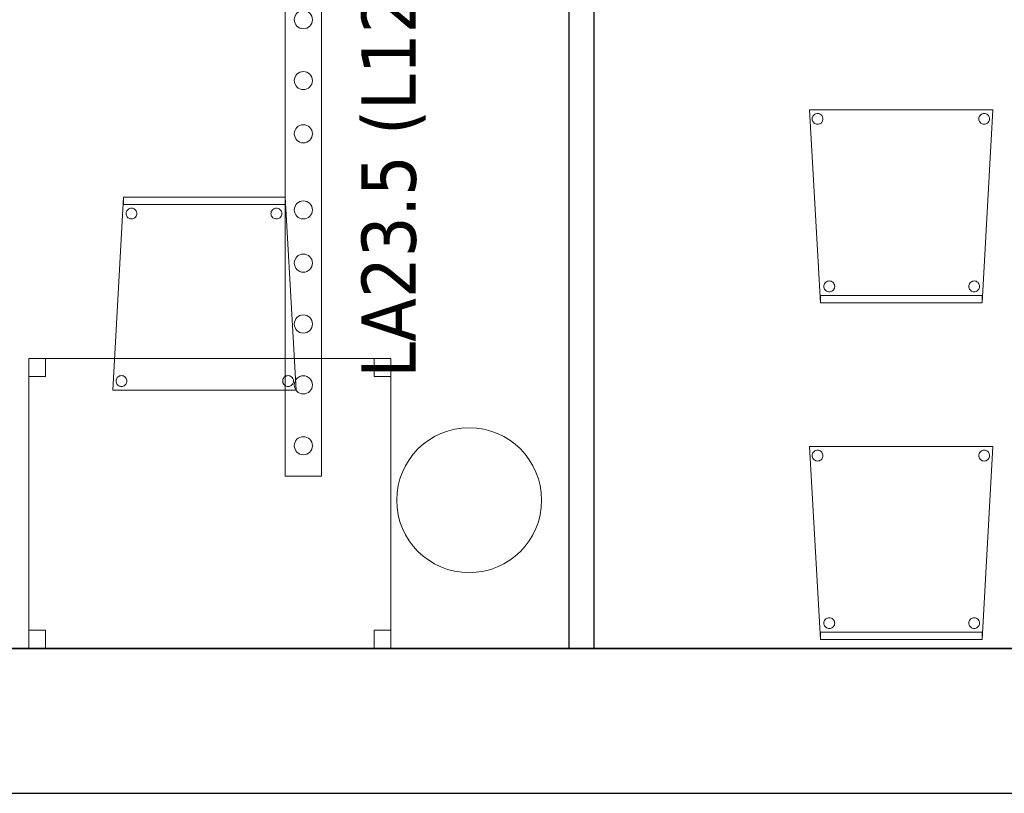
# Model space of a CAD drawing. Header units: metres. Extents: x 391.1 to 427.5, y 12.8 to 28.4.
# Tile 216 of 234: x 414.9 to 417.6, y 12.8 to 15. Entities that reach past the tile are written whole.
import ezdxf

# ---------------------------------------------------------------- set-up
doc = ezdxf.new("R2010")
doc.units = ezdxf.units.M
doc.layers.add('01_SUELOS', color=7, linetype='Continuous', lineweight=25, true_color=0x007f00)
for name, color, linetype, lineweight in [('02_MOBILIARIO', 7, 'Continuous', 18), ('A-COLS-____-MCUT', 7, 'Continuous', 18), ('A-COLS-____-OTLN', 7, 'Continuous', 18), ('A-DETL-____-MBND', 7, 'Continuous', 18), ('A-DETL-GENF-OTLN', 7, 'Continuous', 18), ('A-WALL-____-MCUT', 7, 'Continuous', 25), ('A-WALL-____-OTLN', 7, 'Continuous', 25), ('E-LITE-EQPM-IDEN', 7, 'Continuous', 30)]:
    doc.layers.add(name, color=color, linetype=linetype, lineweight=lineweight)
doc.styles.add('Tahoma_4', font='tahoma.ttf', dxfattribs={"height": 0.15})

# ---------------------------------------------------------------- blocks, each defined once
blk = doc.blocks.new('Family - Cadira confident_PA-152142-03_ENLLUMENAT_P0A')
at = {"layer": 'A-DETL-____-MBND', "color": 253, "true_color": 0xaaaaaa}
for p, q in [((0, 0), (0.03, 0.5326)), ((0.03, 0.5326), (0, 0)), ((0.03, 0.5126), (0.03, 0.5326)), ((0.03, 0.5326), (0.4765, 0.5326)), ((0.03, 0.5326), (0.03, 0.5126)), ((0.4765, 0.5326), (0.03, 0.5326)), ((0.03, 0.5326), (0.4765, 0.5326)), ((0.4765, 0.5326), (0.03, 0.5326)), ((0.4765, 0.5326), (0.4765, 0.5126)), ((0.4765, 0.5126), (0.4765, 0.5326)), ((0.4765, 0.5326), (0.5065, 0)), ((0.5065, 0), (0.4765, 0.5326)), ((0.4765, 0.5126), (0.03, 0.5126)), ((0.03, 0.5126), (0.4765, 0.5126)), ((0.0369, 0.4876), (0.0372, 0.4902)), ((0.0372, 0.4902), (0.0369, 0.4876)), ((0.0372, 0.4902), (0.0378, 0.4927)), ((0.0378, 0.4927), (0.0372, 0.4902)), ((0.0378, 0.4927), (0.039, 0.495)), ((0.039, 0.495), (0.0378, 0.4927)), ((0.039, 0.495), (0.0405, 0.4972)), ((0.0405, 0.4972), (0.039, 0.495)), ((0.0405, 0.4972), (0.0423, 0.499)), ((0.0423, 0.499), (0.0405, 0.4972)), ((0.0423, 0.499), (0.0445, 0.5005)), ((0.0445, 0.5005), (0.0423, 0.499)), ((0.0445, 0.5005), (0.0468, 0.5016)), ((0.0468, 0.5016), (0.0445, 0.5005)), ((0.0468, 0.5016), (0.0493, 0.5022)), ((0.0493, 0.5022), (0.0468, 0.5016)), ((0.0493, 0.5022), (0.0519, 0.5024)), ((0.0519, 0.5024), (0.0493, 0.5022)), ((0.0519, 0.5024), (0.0545, 0.5022)), ((0.0545, 0.5022), (0.0519, 0.5024)), ((0.0545, 0.5022), (0.057, 0.5015)), ((0.057, 0.5015), (0.0545, 0.5022)), ((0.057, 0.5015), (0.0594, 0.5004)), ((0.0594, 0.5004), (0.057, 0.5015)), ((0.0594, 0.5004), (0.0615, 0.4989)), ((0.0615, 0.4989), (0.0594, 0.5004)), ((0.0615, 0.4989), (0.0633, 0.4971)), ((0.0633, 0.4971), (0.0615, 0.4989)), ((0.0633, 0.4971), (0.0648, 0.4949)), ((0.0648, 0.4949), (0.0633, 0.4971)), ((0.0648, 0.4949), (0.0659, 0.4926)), ((0.0659, 0.4926), (0.0648, 0.4949)), ((0.0659, 0.4926), (0.0666, 0.49)), ((0.0666, 0.49), (0.0659, 0.4926)), ((0.0666, 0.49), (0.0668, 0.4874)), ((0.0668, 0.4874), (0.0666, 0.49)), ((0.4369, 0.4876), (0.4372, 0.4902)), ((0.4372, 0.4902), (0.4369, 0.4876)), ((0.4372, 0.4902), (0.4378, 0.4927)), ((0.4378, 0.4927), (0.4372, 0.4902)), ((0.4378, 0.4927), (0.439, 0.495)), ((0.439, 0.495), (0.4378, 0.4927)), ((0.439, 0.495), (0.4405, 0.4972)), ((0.4405, 0.4972), (0.439, 0.495)), ((0.4405, 0.4972), (0.4423, 0.499)), ((0.4423, 0.499), (0.4405, 0.4972)), ((0.4423, 0.499), (0.4445, 0.5005)), ((0.4445, 0.5005), (0.4423, 0.499)), ((0.4445, 0.5005), (0.4468, 0.5016)), ((0.4468, 0.5016), (0.4445, 0.5005)), ((0.4468, 0.5016), (0.4493, 0.5022)), ((0.4493, 0.5022), (0.4468, 0.5016)), ((0.4493, 0.5022), (0.4519, 0.5024)), ((0.4519, 0.5024), (0.4493, 0.5022)), ((0.4519, 0.5024), (0.4545, 0.5022)), ((0.4545, 0.5022), (0.4519, 0.5024)), ((0.4545, 0.5022), (0.457, 0.5015)), ((0.457, 0.5015), (0.4545, 0.5022)), ((0.457, 0.5015), (0.4594, 0.5004)), ((0.4594, 0.5004), (0.457, 0.5015)), ((0.4594, 0.5004), (0.4615, 0.4989)), ((0.4615, 0.4989), (0.4594, 0.5004)), ((0.4615, 0.4989), (0.4633, 0.4971)), ((0.4633, 0.4971), (0.4615, 0.4989)), ((0.4633, 0.4971), (0.4648, 0.4949)), ((0.4648, 0.4949), (0.4633, 0.4971)), ((0.4648, 0.4949), (0.4659, 0.4926)), ((0.4659, 0.4926), (0.4648, 0.4949)), ((0.4659, 0.4926), (0.4666, 0.49)), ((0.4666, 0.49), (0.4659, 0.4926)), ((0.4666, 0.49), (0.4668, 0.4874)), ((0.4668, 0.4874), (0.4666, 0.49)), ((0.0371, 0.485), (0.0369, 0.4876)), ((0.0369, 0.4876), (0.0371, 0.485)), ((0.0378, 0.4825), (0.0371, 0.485)), ((0.0371, 0.485), (0.0378, 0.4825)), ((0.0389, 0.4801), (0.0378, 0.4825)), ((0.0378, 0.4825), (0.0389, 0.4801)), ((0.0404, 0.478), (0.0389, 0.4801)), ((0.0389, 0.4801), (0.0404, 0.478)), ((0.0422, 0.4761), (0.0404, 0.478)), ((0.0404, 0.478), (0.0422, 0.4761)), ((0.0443, 0.4746), (0.0422, 0.4761)), ((0.0422, 0.4761), (0.0443, 0.4746)), ((0.0467, 0.4735), (0.0443, 0.4746)), ((0.0443, 0.4746), (0.0467, 0.4735)), ((0.0492, 0.4728), (0.0467, 0.4735)), ((0.0467, 0.4735), (0.0492, 0.4728)), ((0.0518, 0.4726), (0.0492, 0.4728)), ((0.0492, 0.4728), (0.0518, 0.4726)), ((0.0544, 0.4728), (0.0518, 0.4726)), ((0.0518, 0.4726), (0.0544, 0.4728)), ((0.0569, 0.4734), (0.0544, 0.4728)), ((0.0544, 0.4728), (0.0569, 0.4734)), ((0.0593, 0.4745), (0.0569, 0.4734)), ((0.0569, 0.4734), (0.0593, 0.4745)), ((0.0614, 0.476), (0.0593, 0.4745)), ((0.0593, 0.4745), (0.0614, 0.476)), ((0.0633, 0.4779), (0.0614, 0.476)), ((0.0614, 0.476), (0.0633, 0.4779)), ((0.0648, 0.48), (0.0633, 0.4779)), ((0.0633, 0.4779), (0.0648, 0.48)), ((0.0659, 0.4823), (0.0648, 0.48)), ((0.0648, 0.48), (0.0659, 0.4823)), ((0.0666, 0.4848), (0.0659, 0.4823)), ((0.0659, 0.4823), (0.0666, 0.4848)), ((0.0668, 0.4874), (0.0666, 0.4848)), ((0.0666, 0.4848), (0.0668, 0.4874)), ((0.4371, 0.485), (0.4369, 0.4876)), ((0.4369, 0.4876), (0.4371, 0.485)), ((0.4378, 0.4825), (0.4371, 0.485)), ((0.4371, 0.485), (0.4378, 0.4825)), ((0.4389, 0.4801), (0.4378, 0.4825)), ((0.4378, 0.4825), (0.4389, 0.4801)), ((0.4404, 0.478), (0.4389, 0.4801)), ((0.4389, 0.4801), (0.4404, 0.478)), ((0.4422, 0.4761), (0.4404, 0.478)), ((0.4404, 0.478), (0.4422, 0.4761)), ((0.4443, 0.4746), (0.4422, 0.4761)), ((0.4422, 0.4761), (0.4443, 0.4746)), ((0.4467, 0.4735), (0.4443, 0.4746)), ((0.4443, 0.4746), (0.4467, 0.4735)), ((0.4492, 0.4728), (0.4467, 0.4735)), ((0.4467, 0.4735), (0.4492, 0.4728)), ((0.4518, 0.4726), (0.4492, 0.4728)), ((0.4492, 0.4728), (0.4518, 0.4726)), ((0.4544, 0.4728), (0.4518, 0.4726)), ((0.4518, 0.4726), (0.4544, 0.4728)), ((0.4569, 0.4734), (0.4544, 0.4728)), ((0.4544, 0.4728), (0.4569, 0.4734)), ((0.4593, 0.4745), (0.4569, 0.4734)), ((0.4569, 0.4734), (0.4593, 0.4745)), ((0.4614, 0.476), (0.4593, 0.4745)), ((0.4593, 0.4745), (0.4614, 0.476)), ((0.4633, 0.4779), (0.4614, 0.476)), ((0.4614, 0.476), (0.4633, 0.4779)), ((0.4648, 0.48), (0.4633, 0.4779)), ((0.4633, 0.4779), (0.4648, 0.48)), ((0.4659, 0.4823), (0.4648, 0.48)), ((0.4648, 0.48), (0.4659, 0.4823)), ((0.4666, 0.4848), (0.4659, 0.4823)), ((0.4659, 0.4823), (0.4666, 0.4848)), ((0.4668, 0.4874), (0.4666, 0.4848)), ((0.4666, 0.4848), (0.4668, 0.4874)), ((0.0093, 0.0252), (0.0095, 0.0278)), ((0.0095, 0.0278), (0.0093, 0.0252)), ((0.0095, 0.0278), (0.0102, 0.0303)), ((0.0102, 0.0303), (0.0095, 0.0278)), ((0.0102, 0.0303), (0.0113, 0.0326)), ((0.0113, 0.0326), (0.0102, 0.0303)), ((0.0113, 0.0326), (0.0128, 0.0347)), ((0.0128, 0.0347), (0.0113, 0.0326)), ((0.0128, 0.0347), (0.0147, 0.0366)), ((0.0147, 0.0366), (0.0128, 0.0347)), ((0.0147, 0.0366), (0.0168, 0.0381)), ((0.0168, 0.0381), (0.0147, 0.0366)), ((0.0168, 0.0381), (0.0192, 0.0392)), ((0.0192, 0.0392), (0.0168, 0.0381)), ((0.0192, 0.0392), (0.0217, 0.0398)), ((0.0217, 0.0398), (0.0192, 0.0392)), ((0.0217, 0.0398), (0.0243, 0.04)), ((0.0243, 0.04), (0.0217, 0.0398)), ((0.0243, 0.04), (0.0269, 0.0398)), ((0.0269, 0.0398), (0.0243, 0.04)), ((0.0269, 0.0398), (0.0294, 0.0391)), ((0.0294, 0.0391), (0.0269, 0.0398)), ((0.0294, 0.0391), (0.0318, 0.038)), ((0.0318, 0.038), (0.0294, 0.0391)), ((0.0318, 0.038), (0.0339, 0.0365)), ((0.0339, 0.0365), (0.0318, 0.038)), ((0.0339, 0.0365), (0.0357, 0.0346)), ((0.0357, 0.0346), (0.0339, 0.0365)), ((0.0357, 0.0346), (0.0372, 0.0325)), ((0.0372, 0.0325), (0.0357, 0.0346)), ((0.0372, 0.0325), (0.0383, 0.0301)), ((0.0383, 0.0301), (0.0372, 0.0325)), ((0.0383, 0.0301), (0.0389, 0.0276)), ((0.0389, 0.0276), (0.0383, 0.0301)), ((0.0389, 0.0276), (0.0392, 0.025)), ((0.0392, 0.025), (0.0389, 0.0276)), ((0.4693, 0.0252), (0.4695, 0.0278)), ((0.4695, 0.0278), (0.4693, 0.0252)), ((0.4695, 0.0278), (0.4702, 0.0303)), ((0.4702, 0.0303), (0.4695, 0.0278)), ((0.4702, 0.0303), (0.4713, 0.0326)), ((0.4713, 0.0326), (0.4702, 0.0303)), ((0.4713, 0.0326), (0.4728, 0.0347)), ((0.4728, 0.0347), (0.4713, 0.0326)), ((0.4728, 0.0347), (0.4747, 0.0366)), ((0.4747, 0.0366), (0.4728, 0.0347)), ((0.4747, 0.0366), (0.4768, 0.0381)), ((0.4768, 0.0381), (0.4747, 0.0366)), ((0.4768, 0.0381), (0.4792, 0.0392)), ((0.4792, 0.0392), (0.4768, 0.0381)), ((0.4792, 0.0392), (0.4817, 0.0398)), ((0.4817, 0.0398), (0.4792, 0.0392)), ((0.4817, 0.0398), (0.4843, 0.04)), ((0.4843, 0.04), (0.4817, 0.0398)), ((0.4843, 0.04), (0.4869, 0.0398)), ((0.4869, 0.0398), (0.4843, 0.04)), ((0.4869, 0.0398), (0.4894, 0.0391)), ((0.4894, 0.0391), (0.4869, 0.0398)), ((0.4894, 0.0391), (0.4918, 0.038)), ((0.4918, 0.038), (0.4894, 0.0391)), ((0.4918, 0.038), (0.4939, 0.0365)), ((0.4939, 0.0365), (0.4918, 0.038)), ((0.4939, 0.0365), (0.4957, 0.0346)), ((0.4957, 0.0346), (0.4939, 0.0365)), ((0.4957, 0.0346), (0.4972, 0.0325)), ((0.4972, 0.0325), (0.4957, 0.0346)), ((0.4972, 0.0325), (0.4983, 0.0301)), ((0.4983, 0.0301), (0.4972, 0.0325)), ((0.4983, 0.0301), (0.4989, 0.0276)), ((0.4989, 0.0276), (0.4983, 0.0301)), ((0.4989, 0.0276), (0.4992, 0.025)), ((0.4992, 0.025), (0.4989, 0.0276)), ((0, 0), (0.5065, 0)), ((0.0095, 0.0226), (0.0093, 0.0252)), ((0.0093, 0.0252), (0.0095, 0.0226)), ((0.0102, 0.02), (0.0095, 0.0226)), ((0.0095, 0.0226), (0.0102, 0.02)), ((0.0113, 0.0177), (0.0102, 0.02)), ((0.0102, 0.02), (0.0113, 0.0177)), ((0.0127, 0.0155), (0.0113, 0.0177)), ((0.0113, 0.0177), (0.0127, 0.0155)), ((0.0146, 0.0137), (0.0127, 0.0155)), ((0.0127, 0.0155), (0.0146, 0.0137)), ((0.0167, 0.0122), (0.0146, 0.0137)), ((0.0146, 0.0137), (0.0167, 0.0122)), ((0.0191, 0.0111), (0.0167, 0.0122)), ((0.0167, 0.0122), (0.0191, 0.0111)), ((0.0216, 0.0104), (0.0191, 0.0111)), ((0.0191, 0.0111), (0.0216, 0.0104)), ((0.0242, 0.0102), (0.0216, 0.0104)), ((0.0216, 0.0104), (0.0242, 0.0102)), ((0.0268, 0.0104), (0.0242, 0.0102)), ((0.0242, 0.0102), (0.0268, 0.0104)), ((0.0293, 0.011), (0.0268, 0.0104)), ((0.0268, 0.0104), (0.0293, 0.011)), ((0.0316, 0.0121), (0.0293, 0.011)), ((0.0293, 0.011), (0.0316, 0.0121)), ((0.0338, 0.0136), (0.0316, 0.0121)), ((0.0316, 0.0121), (0.0338, 0.0136)), ((0.0356, 0.0154), (0.0338, 0.0136)), ((0.0338, 0.0136), (0.0356, 0.0154)), ((0.0371, 0.0176), (0.0356, 0.0154)), ((0.0356, 0.0154), (0.0371, 0.0176)), ((0.0382, 0.0199), (0.0371, 0.0176)), ((0.0371, 0.0176), (0.0382, 0.0199)), ((0.0389, 0.0224), (0.0382, 0.0199)), ((0.0382, 0.0199), (0.0389, 0.0224)), ((0.0392, 0.025), (0.0389, 0.0224)), ((0.0389, 0.0224), (0.0392, 0.025)), ((0.4695, 0.0226), (0.4693, 0.0252)), ((0.4693, 0.0252), (0.4695, 0.0226)), ((0.4702, 0.02), (0.4695, 0.0226)), ((0.4695, 0.0226), (0.4702, 0.02)), ((0.4713, 0.0177), (0.4702, 0.02)), ((0.4702, 0.02), (0.4713, 0.0177)), ((0.4727, 0.0155), (0.4713, 0.0177)), ((0.4713, 0.0177), (0.4727, 0.0155)), ((0.4746, 0.0137), (0.4727, 0.0155)), ((0.4727, 0.0155), (0.4746, 0.0137)), ((0.4767, 0.0122), (0.4746, 0.0137)), ((0.4746, 0.0137), (0.4767, 0.0122)), ((0.4791, 0.0111), (0.4767, 0.0122)), ((0.4767, 0.0122), (0.4791, 0.0111)), ((0.4816, 0.0104), (0.4791, 0.0111)), ((0.4791, 0.0111), (0.4816, 0.0104)), ((0.4842, 0.0102), (0.4816, 0.0104)), ((0.4816, 0.0104), (0.4842, 0.0102)), ((0.4868, 0.0104), (0.4842, 0.0102)), ((0.4842, 0.0102), (0.4868, 0.0104)), ((0.4893, 0.011), (0.4868, 0.0104)), ((0.4868, 0.0104), (0.4893, 0.011)), ((0.4916, 0.0121), (0.4893, 0.011)), ((0.4893, 0.011), (0.4916, 0.0121)), ((0.4938, 0.0136), (0.4916, 0.0121)), ((0.4916, 0.0121), (0.4938, 0.0136)), ((0.4956, 0.0154), (0.4938, 0.0136)), ((0.4938, 0.0136), (0.4956, 0.0154)), ((0.4971, 0.0176), (0.4956, 0.0154)), ((0.4956, 0.0154), (0.4971, 0.0176)), ((0.4982, 0.0199), (0.4971, 0.0176)), ((0.4971, 0.0176), (0.4982, 0.0199)), ((0.4989, 0.0224), (0.4982, 0.0199)), ((0.4982, 0.0199), (0.4989, 0.0224)), ((0.4992, 0.025), (0.4989, 0.0224)), ((0.4989, 0.0224), (0.4992, 0.025)), ((0.5065, 0), (0, 0))]:
    blk.add_line(p, q, dxfattribs=at)
blk = doc.blocks.new('Family - Pilar PA-152372-03_ENLLUMENAT_P0A')
at = {"layer": 'A-COLS-____-MCUT', "color": 253, "true_color": 0xaaaaaa}
for start, end in [(360, 180), (180, 360)]:
    blk.add_arc((0.2, 0.2), 0.2, start, end, dxfattribs=at)
at = {"layer": 'A-COLS-____-OTLN', "color": 253, "true_color": 0xaaaaaa}
for start, end in [(360, 180), (180, 360)]:
    blk.add_arc((0.2, 0.2), 0.2, start, end, dxfattribs=at)
blk = doc.blocks.new('Family - Evans PA-152414-03_ENLLUMENAT_P0A')
at = {"layer": 'A-WALL-____-MCUT', "color": 253, "true_color": 0xaaaaaa}
for p, q in [((10.9592, 0.07), (5.9826, 0.07)), ((10.9592, 0), (10.9592, 0.07)), ((5.9826, 0), (10.9592, 0))]:
    blk.add_line(p, q, dxfattribs=at)
at = {"layer": 'A-WALL-____-OTLN', "color": 253, "true_color": 0xaaaaaa}
for p, q in [((10.9592, 0.07), (0, 0.07)), ((10.9592, 0), (10.9592, 0.07)), ((0, 0), (10.9592, 0))]:
    blk.add_line(p, q, dxfattribs=at)
at = {"layer": 'A-WALL-____-OTLN', "color": 253, "lineweight": 18, "true_color": 0xaaaaaa}
blk.add_line((-0.0371, 0), (10.9592, 0), dxfattribs=at)
blk = doc.blocks.new('Family - Cadira confident_PA-152434-03_ENLLUMENAT_P0A')
at = {"layer": 'A-DETL-____-MBND', "color": 253, "true_color": 0xaaaaaa}
for p, q in [((0.03, 0), (0, 0.5326)), ((0, 0.5326), (0.5065, 0.5326)), ((0.5065, 0.5326), (0, 0.5326)), ((0, 0.5326), (0.03, 0)), ((0.0094, 0.515), (0.0109, 0.5172)), ((0.0109, 0.5172), (0.0094, 0.515)), ((0.0109, 0.5172), (0.0127, 0.519)), ((0.0127, 0.519), (0.0109, 0.5172)), ((0.0127, 0.519), (0.0149, 0.5205)), ((0.0149, 0.5205), (0.0127, 0.519)), ((0.0149, 0.5205), (0.0172, 0.5216)), ((0.0172, 0.5216), (0.0149, 0.5205)), ((0.0172, 0.5216), (0.0198, 0.5222)), ((0.0198, 0.5222), (0.0172, 0.5216)), ((0.0198, 0.5222), (0.0224, 0.5224)), ((0.0224, 0.5224), (0.0198, 0.5222)), ((0.0224, 0.5224), (0.0249, 0.5222)), ((0.0249, 0.5222), (0.0224, 0.5224)), ((0.0249, 0.5222), (0.0275, 0.5215)), ((0.0275, 0.5215), (0.0249, 0.5222)), ((0.0275, 0.5215), (0.0298, 0.5204)), ((0.0298, 0.5204), (0.0275, 0.5215)), ((0.0298, 0.5204), (0.0319, 0.5189)), ((0.0319, 0.5189), (0.0298, 0.5204)), ((0.0319, 0.5189), (0.0338, 0.5171)), ((0.0338, 0.5171), (0.0319, 0.5189)), ((0.0338, 0.5171), (0.0353, 0.5149)), ((0.0353, 0.5149), (0.0338, 0.5171)), ((0.4694, 0.515), (0.4709, 0.5172)), ((0.4709, 0.5172), (0.4694, 0.515)), ((0.4709, 0.5172), (0.4727, 0.519)), ((0.4727, 0.519), (0.4709, 0.5172)), ((0.4727, 0.519), (0.4749, 0.5205)), ((0.4749, 0.5205), (0.4727, 0.519)), ((0.4749, 0.5205), (0.4772, 0.5216)), ((0.4772, 0.5216), (0.4749, 0.5205)), ((0.5065, 0.5326), (0.4765, 0)), ((0.4765, 0), (0.5065, 0.5326)), ((0.4772, 0.5216), (0.4798, 0.5222)), ((0.4798, 0.5222), (0.4772, 0.5216)), ((0.4798, 0.5222), (0.4824, 0.5224)), ((0.4824, 0.5224), (0.4798, 0.5222)), ((0.4824, 0.5224), (0.4849, 0.5222)), ((0.4849, 0.5222), (0.4824, 0.5224)), ((0.4849, 0.5222), (0.4875, 0.5215)), ((0.4875, 0.5215), (0.4849, 0.5222)), ((0.4875, 0.5215), (0.4898, 0.5204)), ((0.4898, 0.5204), (0.4875, 0.5215)), ((0.4898, 0.5204), (0.4919, 0.5189)), ((0.4919, 0.5189), (0.4898, 0.5204)), ((0.4919, 0.5189), (0.4938, 0.5171)), ((0.4938, 0.5171), (0.4919, 0.5189)), ((0.4938, 0.5171), (0.4953, 0.5149)), ((0.4953, 0.5149), (0.4938, 0.5171)), ((0.0074, 0.5076), (0.0076, 0.5102)), ((0.0076, 0.5102), (0.0074, 0.5076)), ((0.0076, 0.505), (0.0074, 0.5076)), ((0.0074, 0.5076), (0.0076, 0.505)), ((0.0076, 0.5102), (0.0083, 0.5127)), ((0.0083, 0.5127), (0.0076, 0.5102)), ((0.0082, 0.5025), (0.0076, 0.505)), ((0.0076, 0.505), (0.0082, 0.5025)), ((0.0093, 0.5001), (0.0082, 0.5025)), ((0.0082, 0.5025), (0.0093, 0.5001)), ((0.0083, 0.5127), (0.0094, 0.515)), ((0.0094, 0.515), (0.0083, 0.5127)), ((0.0108, 0.498), (0.0093, 0.5001)), ((0.0093, 0.5001), (0.0108, 0.498)), ((0.0126, 0.4961), (0.0108, 0.498)), ((0.0108, 0.498), (0.0126, 0.4961)), ((0.0148, 0.4946), (0.0126, 0.4961)), ((0.0126, 0.4961), (0.0148, 0.4946)), ((0.0171, 0.4935), (0.0148, 0.4946)), ((0.0148, 0.4946), (0.0171, 0.4935)), ((0.0196, 0.4928), (0.0171, 0.4935)), ((0.0171, 0.4935), (0.0196, 0.4928)), ((0.0222, 0.4926), (0.0196, 0.4928)), ((0.0196, 0.4928), (0.0222, 0.4926)), ((0.0248, 0.4928), (0.0222, 0.4926)), ((0.0222, 0.4926), (0.0248, 0.4928)), ((0.0273, 0.4935), (0.0248, 0.4928)), ((0.0248, 0.4928), (0.0273, 0.4935)), ((0.0297, 0.4945), (0.0273, 0.4935)), ((0.0273, 0.4935), (0.0297, 0.4945)), ((0.0318, 0.496), (0.0297, 0.4945)), ((0.0297, 0.4945), (0.0318, 0.496)), ((0.0337, 0.4979), (0.0318, 0.496)), ((0.0318, 0.496), (0.0337, 0.4979)), ((0.0352, 0.5), (0.0337, 0.4979)), ((0.0337, 0.4979), (0.0352, 0.5)), ((0.0363, 0.5023), (0.0352, 0.5)), ((0.0352, 0.5), (0.0363, 0.5023)), ((0.0353, 0.5149), (0.0363, 0.5126)), ((0.0363, 0.5126), (0.0353, 0.5149)), ((0.0363, 0.5126), (0.037, 0.51)), ((0.037, 0.51), (0.0363, 0.5126)), ((0.037, 0.5049), (0.0363, 0.5023)), ((0.0363, 0.5023), (0.037, 0.5049)), ((0.037, 0.51), (0.0372, 0.5074)), ((0.0372, 0.5074), (0.037, 0.51)), ((0.0372, 0.5074), (0.037, 0.5049)), ((0.037, 0.5049), (0.0372, 0.5074)), ((0.4674, 0.5076), (0.4676, 0.5102)), ((0.4676, 0.5102), (0.4674, 0.5076)), ((0.4676, 0.505), (0.4674, 0.5076)), ((0.4674, 0.5076), (0.4676, 0.505)), ((0.4676, 0.5102), (0.4683, 0.5127)), ((0.4683, 0.5127), (0.4676, 0.5102)), ((0.4682, 0.5025), (0.4676, 0.505)), ((0.4676, 0.505), (0.4682, 0.5025)), ((0.4693, 0.5001), (0.4682, 0.5025)), ((0.4682, 0.5025), (0.4693, 0.5001)), ((0.4683, 0.5127), (0.4694, 0.515)), ((0.4694, 0.515), (0.4683, 0.5127)), ((0.4708, 0.498), (0.4693, 0.5001)), ((0.4693, 0.5001), (0.4708, 0.498)), ((0.4726, 0.4961), (0.4708, 0.498)), ((0.4708, 0.498), (0.4726, 0.4961)), ((0.4748, 0.4946), (0.4726, 0.4961)), ((0.4726, 0.4961), (0.4748, 0.4946)), ((0.4771, 0.4935), (0.4748, 0.4946)), ((0.4748, 0.4946), (0.4771, 0.4935)), ((0.4796, 0.4928), (0.4771, 0.4935)), ((0.4771, 0.4935), (0.4796, 0.4928)), ((0.4822, 0.4926), (0.4796, 0.4928)), ((0.4796, 0.4928), (0.4822, 0.4926)), ((0.4848, 0.4928), (0.4822, 0.4926)), ((0.4822, 0.4926), (0.4848, 0.4928)), ((0.4873, 0.4935), (0.4848, 0.4928)), ((0.4848, 0.4928), (0.4873, 0.4935)), ((0.4897, 0.4945), (0.4873, 0.4935)), ((0.4873, 0.4935), (0.4897, 0.4945)), ((0.4918, 0.496), (0.4897, 0.4945)), ((0.4897, 0.4945), (0.4918, 0.496)), ((0.4937, 0.4979), (0.4918, 0.496)), ((0.4918, 0.496), (0.4937, 0.4979)), ((0.4952, 0.5), (0.4937, 0.4979)), ((0.4937, 0.4979), (0.4952, 0.5)), ((0.4963, 0.5023), (0.4952, 0.5)), ((0.4952, 0.5), (0.4963, 0.5023)), ((0.4953, 0.5149), (0.4963, 0.5126)), ((0.4963, 0.5126), (0.4953, 0.5149)), ((0.4963, 0.5126), (0.497, 0.51)), ((0.497, 0.51), (0.4963, 0.5126)), ((0.497, 0.5049), (0.4963, 0.5023)), ((0.4963, 0.5023), (0.497, 0.5049)), ((0.497, 0.51), (0.4972, 0.5074)), ((0.4972, 0.5074), (0.497, 0.51)), ((0.4972, 0.5074), (0.497, 0.5049)), ((0.497, 0.5049), (0.4972, 0.5074)), ((0.0417, 0.0526), (0.0432, 0.0548)), ((0.0432, 0.0548), (0.0417, 0.0526)), ((0.0432, 0.0548), (0.0451, 0.0566)), ((0.0451, 0.0566), (0.0432, 0.0548)), ((0.0451, 0.0566), (0.0472, 0.0581)), ((0.0472, 0.0581), (0.0451, 0.0566)), ((0.0472, 0.0581), (0.0496, 0.0592)), ((0.0496, 0.0592), (0.0472, 0.0581)), ((0.0496, 0.0592), (0.0521, 0.0598)), ((0.0521, 0.0598), (0.0496, 0.0592)), ((0.0521, 0.0598), (0.0547, 0.06)), ((0.0547, 0.06), (0.0521, 0.0598)), ((0.0547, 0.06), (0.0573, 0.0598)), ((0.0573, 0.0598), (0.0547, 0.06)), ((0.0573, 0.0598), (0.0598, 0.0591)), ((0.0598, 0.0591), (0.0573, 0.0598)), ((0.0598, 0.0591), (0.0622, 0.058)), ((0.0622, 0.058), (0.0598, 0.0591)), ((0.0622, 0.058), (0.0643, 0.0565)), ((0.0643, 0.0565), (0.0622, 0.058)), ((0.0643, 0.0565), (0.0661, 0.0547)), ((0.0661, 0.0547), (0.0643, 0.0565)), ((0.0661, 0.0547), (0.0676, 0.0525)), ((0.0676, 0.0525), (0.0661, 0.0547)), ((0.4417, 0.0526), (0.4432, 0.0548)), ((0.4432, 0.0548), (0.4417, 0.0526)), ((0.4432, 0.0548), (0.4451, 0.0566)), ((0.4451, 0.0566), (0.4432, 0.0548)), ((0.4451, 0.0566), (0.4472, 0.0581)), ((0.4472, 0.0581), (0.4451, 0.0566)), ((0.4472, 0.0581), (0.4496, 0.0592)), ((0.4496, 0.0592), (0.4472, 0.0581)), ((0.4496, 0.0592), (0.4521, 0.0598)), ((0.4521, 0.0598), (0.4496, 0.0592)), ((0.4521, 0.0598), (0.4547, 0.06)), ((0.4547, 0.06), (0.4521, 0.0598)), ((0.4547, 0.06), (0.4573, 0.0598)), ((0.4573, 0.0598), (0.4547, 0.06)), ((0.4573, 0.0598), (0.4598, 0.0591)), ((0.4598, 0.0591), (0.4573, 0.0598)), ((0.4598, 0.0591), (0.4622, 0.058)), ((0.4622, 0.058), (0.4598, 0.0591)), ((0.4622, 0.058), (0.4643, 0.0565)), ((0.4643, 0.0565), (0.4622, 0.058)), ((0.4643, 0.0565), (0.4661, 0.0547)), ((0.4661, 0.0547), (0.4643, 0.0565)), ((0.4661, 0.0547), (0.4676, 0.0525)), ((0.4676, 0.0525), (0.4661, 0.0547)), ((0.0397, 0.0452), (0.04, 0.0478)), ((0.04, 0.0478), (0.0397, 0.0452)), ((0.0399, 0.0426), (0.0397, 0.0452)), ((0.0397, 0.0452), (0.0399, 0.0426)), ((0.0406, 0.0401), (0.0399, 0.0426)), ((0.0399, 0.0426), (0.0406, 0.0401)), ((0.04, 0.0478), (0.0406, 0.0503)), ((0.0406, 0.0503), (0.04, 0.0478)), ((0.0406, 0.0503), (0.0417, 0.0526)), ((0.0417, 0.0526), (0.0406, 0.0503)), ((0.0417, 0.0377), (0.0406, 0.0401)), ((0.0406, 0.0401), (0.0417, 0.0377)), ((0.0432, 0.0356), (0.0417, 0.0377)), ((0.0417, 0.0377), (0.0432, 0.0356)), ((0.045, 0.0337), (0.0432, 0.0356)), ((0.0432, 0.0356), (0.045, 0.0337)), ((0.0471, 0.0322), (0.045, 0.0337)), ((0.045, 0.0337), (0.0471, 0.0322)), ((0.0495, 0.0311), (0.0471, 0.0322)), ((0.0471, 0.0322), (0.0495, 0.0311)), ((0.052, 0.0304), (0.0495, 0.0311)), ((0.0495, 0.0311), (0.052, 0.0304)), ((0.0546, 0.0302), (0.052, 0.0304)), ((0.052, 0.0304), (0.0546, 0.0302)), ((0.0572, 0.0304), (0.0546, 0.0302)), ((0.0546, 0.0302), (0.0572, 0.0304)), ((0.0597, 0.031), (0.0572, 0.0304)), ((0.0572, 0.0304), (0.0597, 0.031)), ((0.0621, 0.0321), (0.0597, 0.031)), ((0.0597, 0.031), (0.0621, 0.0321)), ((0.0642, 0.0336), (0.0621, 0.0321)), ((0.0621, 0.0321), (0.0642, 0.0336)), ((0.0661, 0.0355), (0.0642, 0.0336)), ((0.0642, 0.0336), (0.0661, 0.0355)), ((0.0676, 0.0376), (0.0661, 0.0355)), ((0.0661, 0.0355), (0.0676, 0.0376)), ((0.0676, 0.0525), (0.0687, 0.0502)), ((0.0687, 0.0502), (0.0676, 0.0525)), ((0.0687, 0.0399), (0.0676, 0.0376)), ((0.0676, 0.0376), (0.0687, 0.0399)), ((0.0687, 0.0502), (0.0694, 0.0476)), ((0.0694, 0.0476), (0.0687, 0.0502)), ((0.0694, 0.0424), (0.0687, 0.0399)), ((0.0687, 0.0399), (0.0694, 0.0424)), ((0.0694, 0.0476), (0.0696, 0.045)), ((0.0696, 0.045), (0.0694, 0.0476)), ((0.0696, 0.045), (0.0694, 0.0424)), ((0.0694, 0.0424), (0.0696, 0.045)), ((0.4397, 0.0452), (0.44, 0.0478)), ((0.44, 0.0478), (0.4397, 0.0452)), ((0.4399, 0.0426), (0.4397, 0.0452)), ((0.4397, 0.0452), (0.4399, 0.0426)), ((0.4406, 0.0401), (0.4399, 0.0426)), ((0.4399, 0.0426), (0.4406, 0.0401)), ((0.44, 0.0478), (0.4406, 0.0503)), ((0.4406, 0.0503), (0.44, 0.0478)), ((0.4406, 0.0503), (0.4417, 0.0526)), ((0.4417, 0.0526), (0.4406, 0.0503)), ((0.4417, 0.0377), (0.4406, 0.0401)), ((0.4406, 0.0401), (0.4417, 0.0377)), ((0.4432, 0.0356), (0.4417, 0.0377)), ((0.4417, 0.0377), (0.4432, 0.0356)), ((0.445, 0.0337), (0.4432, 0.0356)), ((0.4432, 0.0356), (0.445, 0.0337)), ((0.4471, 0.0322), (0.445, 0.0337)), ((0.445, 0.0337), (0.4471, 0.0322)), ((0.4495, 0.0311), (0.4471, 0.0322)), ((0.4471, 0.0322), (0.4495, 0.0311)), ((0.452, 0.0304), (0.4495, 0.0311)), ((0.4495, 0.0311), (0.452, 0.0304)), ((0.4546, 0.0302), (0.452, 0.0304)), ((0.452, 0.0304), (0.4546, 0.0302)), ((0.4572, 0.0304), (0.4546, 0.0302)), ((0.4546, 0.0302), (0.4572, 0.0304)), ((0.4597, 0.031), (0.4572, 0.0304)), ((0.4572, 0.0304), (0.4597, 0.031)), ((0.4621, 0.0321), (0.4597, 0.031)), ((0.4597, 0.031), (0.4621, 0.0321)), ((0.4642, 0.0336), (0.4621, 0.0321)), ((0.4621, 0.0321), (0.4642, 0.0336)), ((0.4661, 0.0355), (0.4642, 0.0336)), ((0.4642, 0.0336), (0.4661, 0.0355)), ((0.4676, 0.0376), (0.4661, 0.0355)), ((0.4661, 0.0355), (0.4676, 0.0376)), ((0.4676, 0.0525), (0.4687, 0.0502)), ((0.4687, 0.0502), (0.4676, 0.0525)), ((0.4687, 0.0399), (0.4676, 0.0376)), ((0.4676, 0.0376), (0.4687, 0.0399)), ((0.4687, 0.0502), (0.4694, 0.0476)), ((0.4694, 0.0476), (0.4687, 0.0502)), ((0.4694, 0.0424), (0.4687, 0.0399)), ((0.4687, 0.0399), (0.4694, 0.0424)), ((0.4694, 0.0476), (0.4696, 0.045)), ((0.4696, 0.045), (0.4694, 0.0476)), ((0.4696, 0.045), (0.4694, 0.0424)), ((0.4694, 0.0424), (0.4696, 0.045)), ((0.03, 0), (0.03, 0.02)), ((0.03, 0.02), (0.4765, 0.02)), ((0.4765, 0.02), (0.03, 0.02)), ((0.03, 0.02), (0.03, 0)), ((0.4765, 0), (0.03, 0)), ((0.03, 0), (0.4765, 0)), ((0.03, 0), (0.4765, 0)), ((0.4765, 0.02), (0.4765, 0)), ((0.4765, 0), (0.4765, 0.02)), ((0.4765, 0), (0.03, 0))]:
    blk.add_line(p, q, dxfattribs=at)
blk = doc.blocks.new('Family - Cadira confident_PA-152448-03_ENLLUMENAT_P0A')
at = {"layer": 'A-DETL-____-MBND', "color": 253, "true_color": 0xaaaaaa}
for p, q in [((0.03, 0), (0, 0.5326)), ((0, 0.5326), (0.5065, 0.5326)), ((0.5065, 0.5326), (0, 0.5326)), ((0, 0.5326), (0.03, 0)), ((0.0094, 0.515), (0.0109, 0.5172)), ((0.0109, 0.5172), (0.0094, 0.515)), ((0.0109, 0.5172), (0.0127, 0.519)), ((0.0127, 0.519), (0.0109, 0.5172)), ((0.0127, 0.519), (0.0149, 0.5205)), ((0.0149, 0.5205), (0.0127, 0.519)), ((0.0149, 0.5205), (0.0172, 0.5216)), ((0.0172, 0.5216), (0.0149, 0.5205)), ((0.0172, 0.5216), (0.0198, 0.5222)), ((0.0198, 0.5222), (0.0172, 0.5216)), ((0.0198, 0.5222), (0.0224, 0.5224)), ((0.0224, 0.5224), (0.0198, 0.5222)), ((0.0224, 0.5224), (0.0249, 0.5222)), ((0.0249, 0.5222), (0.0224, 0.5224)), ((0.0249, 0.5222), (0.0275, 0.5215)), ((0.0275, 0.5215), (0.0249, 0.5222)), ((0.0275, 0.5215), (0.0298, 0.5204)), ((0.0298, 0.5204), (0.0275, 0.5215)), ((0.0298, 0.5204), (0.0319, 0.5189)), ((0.0319, 0.5189), (0.0298, 0.5204)), ((0.0319, 0.5189), (0.0338, 0.5171)), ((0.0338, 0.5171), (0.0319, 0.5189)), ((0.0338, 0.5171), (0.0353, 0.5149)), ((0.0353, 0.5149), (0.0338, 0.5171)), ((0.4694, 0.515), (0.4709, 0.5172)), ((0.4709, 0.5172), (0.4694, 0.515)), ((0.4709, 0.5172), (0.4727, 0.519)), ((0.4727, 0.519), (0.4709, 0.5172)), ((0.4727, 0.519), (0.4749, 0.5205)), ((0.4749, 0.5205), (0.4727, 0.519)), ((0.4749, 0.5205), (0.4772, 0.5216)), ((0.4772, 0.5216), (0.4749, 0.5205)), ((0.5065, 0.5326), (0.4765, 0)), ((0.4765, 0), (0.5065, 0.5326)), ((0.4772, 0.5216), (0.4798, 0.5222)), ((0.4798, 0.5222), (0.4772, 0.5216)), ((0.4798, 0.5222), (0.4824, 0.5224)), ((0.4824, 0.5224), (0.4798, 0.5222)), ((0.4824, 0.5224), (0.4849, 0.5222)), ((0.4849, 0.5222), (0.4824, 0.5224)), ((0.4849, 0.5222), (0.4875, 0.5215)), ((0.4875, 0.5215), (0.4849, 0.5222)), ((0.4875, 0.5215), (0.4898, 0.5204)), ((0.4898, 0.5204), (0.4875, 0.5215)), ((0.4898, 0.5204), (0.4919, 0.5189)), ((0.4919, 0.5189), (0.4898, 0.5204)), ((0.4919, 0.5189), (0.4938, 0.5171)), ((0.4938, 0.5171), (0.4919, 0.5189)), ((0.4938, 0.5171), (0.4953, 0.5149)), ((0.4953, 0.5149), (0.4938, 0.5171)), ((0.0074, 0.5076), (0.0076, 0.5102)), ((0.0076, 0.5102), (0.0074, 0.5076)), ((0.0076, 0.505), (0.0074, 0.5076)), ((0.0074, 0.5076), (0.0076, 0.505)), ((0.0076, 0.5102), (0.0083, 0.5127)), ((0.0083, 0.5127), (0.0076, 0.5102)), ((0.0082, 0.5025), (0.0076, 0.505)), ((0.0076, 0.505), (0.0082, 0.5025)), ((0.0093, 0.5001), (0.0082, 0.5025)), ((0.0082, 0.5025), (0.0093, 0.5001)), ((0.0083, 0.5127), (0.0094, 0.515)), ((0.0094, 0.515), (0.0083, 0.5127)), ((0.0108, 0.498), (0.0093, 0.5001)), ((0.0093, 0.5001), (0.0108, 0.498)), ((0.0126, 0.4961), (0.0108, 0.498)), ((0.0108, 0.498), (0.0126, 0.4961)), ((0.0148, 0.4946), (0.0126, 0.4961)), ((0.0126, 0.4961), (0.0148, 0.4946)), ((0.0171, 0.4935), (0.0148, 0.4946)), ((0.0148, 0.4946), (0.0171, 0.4935)), ((0.0196, 0.4928), (0.0171, 0.4935)), ((0.0171, 0.4935), (0.0196, 0.4928)), ((0.0222, 0.4926), (0.0196, 0.4928)), ((0.0196, 0.4928), (0.0222, 0.4926)), ((0.0248, 0.4928), (0.0222, 0.4926)), ((0.0222, 0.4926), (0.0248, 0.4928)), ((0.0273, 0.4935), (0.0248, 0.4928)), ((0.0248, 0.4928), (0.0273, 0.4935)), ((0.0297, 0.4945), (0.0273, 0.4935)), ((0.0273, 0.4935), (0.0297, 0.4945)), ((0.0318, 0.496), (0.0297, 0.4945)), ((0.0297, 0.4945), (0.0318, 0.496)), ((0.0337, 0.4979), (0.0318, 0.496)), ((0.0318, 0.496), (0.0337, 0.4979)), ((0.0352, 0.5), (0.0337, 0.4979)), ((0.0337, 0.4979), (0.0352, 0.5)), ((0.0363, 0.5023), (0.0352, 0.5)), ((0.0352, 0.5), (0.0363, 0.5023)), ((0.0353, 0.5149), (0.0363, 0.5126)), ((0.0363, 0.5126), (0.0353, 0.5149)), ((0.0363, 0.5126), (0.037, 0.51)), ((0.037, 0.51), (0.0363, 0.5126)), ((0.037, 0.5049), (0.0363, 0.5023)), ((0.0363, 0.5023), (0.037, 0.5049)), ((0.037, 0.51), (0.0372, 0.5074)), ((0.0372, 0.5074), (0.037, 0.51)), ((0.0372, 0.5074), (0.037, 0.5049)), ((0.037, 0.5049), (0.0372, 0.5074)), ((0.4674, 0.5076), (0.4676, 0.5102)), ((0.4676, 0.5102), (0.4674, 0.5076)), ((0.4676, 0.505), (0.4674, 0.5076)), ((0.4674, 0.5076), (0.4676, 0.505)), ((0.4676, 0.5102), (0.4683, 0.5127)), ((0.4683, 0.5127), (0.4676, 0.5102)), ((0.4682, 0.5025), (0.4676, 0.505)), ((0.4676, 0.505), (0.4682, 0.5025)), ((0.4693, 0.5001), (0.4682, 0.5025)), ((0.4682, 0.5025), (0.4693, 0.5001)), ((0.4683, 0.5127), (0.4694, 0.515)), ((0.4694, 0.515), (0.4683, 0.5127)), ((0.4708, 0.498), (0.4693, 0.5001)), ((0.4693, 0.5001), (0.4708, 0.498)), ((0.4726, 0.4961), (0.4708, 0.498)), ((0.4708, 0.498), (0.4726, 0.4961)), ((0.4748, 0.4946), (0.4726, 0.4961)), ((0.4726, 0.4961), (0.4748, 0.4946)), ((0.4771, 0.4935), (0.4748, 0.4946)), ((0.4748, 0.4946), (0.4771, 0.4935)), ((0.4796, 0.4928), (0.4771, 0.4935)), ((0.4771, 0.4935), (0.4796, 0.4928)), ((0.4822, 0.4926), (0.4796, 0.4928)), ((0.4796, 0.4928), (0.4822, 0.4926)), ((0.4848, 0.4928), (0.4822, 0.4926)), ((0.4822, 0.4926), (0.4848, 0.4928)), ((0.4873, 0.4935), (0.4848, 0.4928)), ((0.4848, 0.4928), (0.4873, 0.4935)), ((0.4897, 0.4945), (0.4873, 0.4935)), ((0.4873, 0.4935), (0.4897, 0.4945)), ((0.4918, 0.496), (0.4897, 0.4945)), ((0.4897, 0.4945), (0.4918, 0.496)), ((0.4937, 0.4979), (0.4918, 0.496)), ((0.4918, 0.496), (0.4937, 0.4979)), ((0.4952, 0.5), (0.4937, 0.4979)), ((0.4937, 0.4979), (0.4952, 0.5)), ((0.4963, 0.5023), (0.4952, 0.5)), ((0.4952, 0.5), (0.4963, 0.5023)), ((0.4953, 0.5149), (0.4963, 0.5126)), ((0.4963, 0.5126), (0.4953, 0.5149)), ((0.4963, 0.5126), (0.497, 0.51)), ((0.497, 0.51), (0.4963, 0.5126)), ((0.497, 0.5049), (0.4963, 0.5023)), ((0.4963, 0.5023), (0.497, 0.5049)), ((0.497, 0.51), (0.4972, 0.5074)), ((0.4972, 0.5074), (0.497, 0.51)), ((0.4972, 0.5074), (0.497, 0.5049)), ((0.497, 0.5049), (0.4972, 0.5074)), ((0.0417, 0.0526), (0.0432, 0.0548)), ((0.0432, 0.0548), (0.0417, 0.0526)), ((0.0432, 0.0548), (0.0451, 0.0566)), ((0.0451, 0.0566), (0.0432, 0.0548)), ((0.0451, 0.0566), (0.0472, 0.0581)), ((0.0472, 0.0581), (0.0451, 0.0566)), ((0.0472, 0.0581), (0.0496, 0.0592)), ((0.0496, 0.0592), (0.0472, 0.0581)), ((0.0496, 0.0592), (0.0521, 0.0598)), ((0.0521, 0.0598), (0.0496, 0.0592)), ((0.0521, 0.0598), (0.0547, 0.06)), ((0.0547, 0.06), (0.0521, 0.0598)), ((0.0547, 0.06), (0.0573, 0.0598)), ((0.0573, 0.0598), (0.0547, 0.06)), ((0.0573, 0.0598), (0.0598, 0.0591)), ((0.0598, 0.0591), (0.0573, 0.0598)), ((0.0598, 0.0591), (0.0622, 0.058)), ((0.0622, 0.058), (0.0598, 0.0591)), ((0.0622, 0.058), (0.0643, 0.0565)), ((0.0643, 0.0565), (0.0622, 0.058)), ((0.0643, 0.0565), (0.0661, 0.0547)), ((0.0661, 0.0547), (0.0643, 0.0565)), ((0.0661, 0.0547), (0.0676, 0.0525)), ((0.0676, 0.0525), (0.0661, 0.0547)), ((0.4417, 0.0526), (0.4432, 0.0548)), ((0.4432, 0.0548), (0.4417, 0.0526)), ((0.4432, 0.0548), (0.4451, 0.0566)), ((0.4451, 0.0566), (0.4432, 0.0548)), ((0.4451, 0.0566), (0.4472, 0.0581)), ((0.4472, 0.0581), (0.4451, 0.0566)), ((0.4472, 0.0581), (0.4496, 0.0592)), ((0.4496, 0.0592), (0.4472, 0.0581)), ((0.4496, 0.0592), (0.4521, 0.0598)), ((0.4521, 0.0598), (0.4496, 0.0592)), ((0.4521, 0.0598), (0.4547, 0.06)), ((0.4547, 0.06), (0.4521, 0.0598)), ((0.4547, 0.06), (0.4573, 0.0598)), ((0.4573, 0.0598), (0.4547, 0.06)), ((0.4573, 0.0598), (0.4598, 0.0591)), ((0.4598, 0.0591), (0.4573, 0.0598)), ((0.4598, 0.0591), (0.4622, 0.058)), ((0.4622, 0.058), (0.4598, 0.0591)), ((0.4622, 0.058), (0.4643, 0.0565)), ((0.4643, 0.0565), (0.4622, 0.058)), ((0.4643, 0.0565), (0.4661, 0.0547)), ((0.4661, 0.0547), (0.4643, 0.0565)), ((0.4661, 0.0547), (0.4676, 0.0525)), ((0.4676, 0.0525), (0.4661, 0.0547)), ((0.0397, 0.0452), (0.04, 0.0478)), ((0.04, 0.0478), (0.0397, 0.0452)), ((0.0399, 0.0426), (0.0397, 0.0452)), ((0.0397, 0.0452), (0.0399, 0.0426)), ((0.0406, 0.0401), (0.0399, 0.0426)), ((0.0399, 0.0426), (0.0406, 0.0401)), ((0.04, 0.0478), (0.0406, 0.0503)), ((0.0406, 0.0503), (0.04, 0.0478)), ((0.0406, 0.0503), (0.0417, 0.0526)), ((0.0417, 0.0526), (0.0406, 0.0503)), ((0.0417, 0.0377), (0.0406, 0.0401)), ((0.0406, 0.0401), (0.0417, 0.0377)), ((0.0432, 0.0356), (0.0417, 0.0377)), ((0.0417, 0.0377), (0.0432, 0.0356)), ((0.045, 0.0337), (0.0432, 0.0356)), ((0.0432, 0.0356), (0.045, 0.0337)), ((0.0471, 0.0322), (0.045, 0.0337)), ((0.045, 0.0337), (0.0471, 0.0322)), ((0.0495, 0.0311), (0.0471, 0.0322)), ((0.0471, 0.0322), (0.0495, 0.0311)), ((0.052, 0.0304), (0.0495, 0.0311)), ((0.0495, 0.0311), (0.052, 0.0304)), ((0.0546, 0.0302), (0.052, 0.0304)), ((0.052, 0.0304), (0.0546, 0.0302)), ((0.0572, 0.0304), (0.0546, 0.0302)), ((0.0546, 0.0302), (0.0572, 0.0304)), ((0.0597, 0.031), (0.0572, 0.0304)), ((0.0572, 0.0304), (0.0597, 0.031)), ((0.0621, 0.0321), (0.0597, 0.031)), ((0.0597, 0.031), (0.0621, 0.0321)), ((0.0642, 0.0336), (0.0621, 0.0321)), ((0.0621, 0.0321), (0.0642, 0.0336)), ((0.0661, 0.0355), (0.0642, 0.0336)), ((0.0642, 0.0336), (0.0661, 0.0355)), ((0.0676, 0.0376), (0.0661, 0.0355)), ((0.0661, 0.0355), (0.0676, 0.0376)), ((0.0676, 0.0525), (0.0687, 0.0502)), ((0.0687, 0.0502), (0.0676, 0.0525)), ((0.0687, 0.0399), (0.0676, 0.0376)), ((0.0676, 0.0376), (0.0687, 0.0399)), ((0.0687, 0.0502), (0.0694, 0.0476)), ((0.0694, 0.0476), (0.0687, 0.0502)), ((0.0694, 0.0424), (0.0687, 0.0399)), ((0.0687, 0.0399), (0.0694, 0.0424)), ((0.0694, 0.0476), (0.0696, 0.045)), ((0.0696, 0.045), (0.0694, 0.0476)), ((0.0696, 0.045), (0.0694, 0.0424)), ((0.0694, 0.0424), (0.0696, 0.045)), ((0.4397, 0.0452), (0.44, 0.0478)), ((0.44, 0.0478), (0.4397, 0.0452)), ((0.4399, 0.0426), (0.4397, 0.0452)), ((0.4397, 0.0452), (0.4399, 0.0426)), ((0.4406, 0.0401), (0.4399, 0.0426)), ((0.4399, 0.0426), (0.4406, 0.0401)), ((0.44, 0.0478), (0.4406, 0.0503)), ((0.4406, 0.0503), (0.44, 0.0478)), ((0.4406, 0.0503), (0.4417, 0.0526)), ((0.4417, 0.0526), (0.4406, 0.0503)), ((0.4417, 0.0377), (0.4406, 0.0401)), ((0.4406, 0.0401), (0.4417, 0.0377)), ((0.4432, 0.0356), (0.4417, 0.0377)), ((0.4417, 0.0377), (0.4432, 0.0356)), ((0.445, 0.0337), (0.4432, 0.0356)), ((0.4432, 0.0356), (0.445, 0.0337)), ((0.4471, 0.0322), (0.445, 0.0337)), ((0.445, 0.0337), (0.4471, 0.0322)), ((0.4495, 0.0311), (0.4471, 0.0322)), ((0.4471, 0.0322), (0.4495, 0.0311)), ((0.452, 0.0304), (0.4495, 0.0311)), ((0.4495, 0.0311), (0.452, 0.0304)), ((0.4546, 0.0302), (0.452, 0.0304)), ((0.452, 0.0304), (0.4546, 0.0302)), ((0.4572, 0.0304), (0.4546, 0.0302)), ((0.4546, 0.0302), (0.4572, 0.0304)), ((0.4597, 0.031), (0.4572, 0.0304)), ((0.4572, 0.0304), (0.4597, 0.031)), ((0.4621, 0.0321), (0.4597, 0.031)), ((0.4597, 0.031), (0.4621, 0.0321)), ((0.4642, 0.0336), (0.4621, 0.0321)), ((0.4621, 0.0321), (0.4642, 0.0336)), ((0.4661, 0.0355), (0.4642, 0.0336)), ((0.4642, 0.0336), (0.4661, 0.0355)), ((0.4676, 0.0376), (0.4661, 0.0355)), ((0.4661, 0.0355), (0.4676, 0.0376)), ((0.4676, 0.0525), (0.4687, 0.0502)), ((0.4687, 0.0502), (0.4676, 0.0525)), ((0.4687, 0.0399), (0.4676, 0.0376)), ((0.4676, 0.0376), (0.4687, 0.0399)), ((0.4687, 0.0502), (0.4694, 0.0476)), ((0.4694, 0.0476), (0.4687, 0.0502)), ((0.4694, 0.0424), (0.4687, 0.0399)), ((0.4687, 0.0399), (0.4694, 0.0424)), ((0.4694, 0.0476), (0.4696, 0.045)), ((0.4696, 0.045), (0.4694, 0.0476)), ((0.4696, 0.045), (0.4694, 0.0424)), ((0.4694, 0.0424), (0.4696, 0.045)), ((0.03, 0), (0.03, 0.02)), ((0.03, 0.02), (0.4765, 0.02)), ((0.4765, 0.02), (0.03, 0.02)), ((0.03, 0.02), (0.03, 0)), ((0.4765, 0), (0.03, 0)), ((0.03, 0), (0.4765, 0)), ((0.03, 0), (0.4765, 0)), ((0.4765, 0.02), (0.4765, 0)), ((0.4765, 0), (0.4765, 0.02)), ((0.4765, 0), (0.03, 0))]:
    blk.add_line(p, q, dxfattribs=at)
blk = doc.blocks.new('Family - Mur PA-152469-03_ENLLUMENAT_P0A')
at = {"layer": 'A-WALL-____-MCUT', "color": 253, "true_color": 0xaaaaaa}
for p, q in [((26.0531, 0.4), (0.0791, 0.4)), ((0, 0), (25.9702, 0))]:
    blk.add_line(p, q, dxfattribs=at)
at = {"layer": 'A-WALL-____-OTLN', "color": 253, "true_color": 0xaaaaaa}
for p, q in [((26.0531, 0.4), (0.0791, 0.4)), ((0, 0), (25.9702, 0))]:
    blk.add_line(p, q, dxfattribs=at)
at = {"layer": 'A-WALL-____-OTLN', "color": 253, "lineweight": 18, "true_color": 0xaaaaaa}
blk.add_line((0, 0), (25.9702, 0), dxfattribs=at)
blk = doc.blocks.new('Family - Taula 100X80_PA-152500-03_ENLLUMENAT_P0A')
at = {"layer": 'A-DETL-____-MBND', "color": 253, "true_color": 0xaaaaaa}
for p, q in [((0, 0.8001), (1, 0.8001)), ((0, 0), (0, 0.8001)), ((1, 0.8001), (0, 0.8001)), ((0, 0.8001), (0, 0)), ((0, 0.8001), (0.0464, 0.8001)), ((0, 0.7501), (0, 0.8001)), ((0.0464, 0.8001), (0, 0.8001)), ((0, 0.8001), (0, 0.7501)), ((0.0464, 0.8001), (0.0464, 0.7501)), ((0.0464, 0.7501), (0.0464, 0.8001)), ((0.9536, 0.8001), (1, 0.8001)), ((0.9536, 0.7501), (0.9536, 0.8001)), ((1, 0.8001), (0.9536, 0.8001)), ((0.9536, 0.8001), (0.9536, 0.7501)), ((1, 0.8001), (1, 0)), ((1, 0), (1, 0.8001)), ((1, 0.8001), (1, 0.7501)), ((1, 0.7501), (1, 0.8001)), ((0.0464, 0.7501), (0, 0.7501)), ((0, 0.7501), (0.0464, 0.7501)), ((1, 0.7501), (0.9536, 0.7501)), ((0.9536, 0.7501), (1, 0.7501)), ((0, 0.05), (0.0464, 0.05)), ((0, 0), (0, 0.05)), ((0.0464, 0.05), (0, 0.05)), ((0, 0.05), (0, 0)), ((0.0464, 0.05), (0.0464, 0)), ((0.0464, 0), (0.0464, 0.05)), ((0.9536, 0.05), (1, 0.05)), ((0.9536, 0), (0.9536, 0.05)), ((1, 0.05), (0.9536, 0.05)), ((0.9536, 0.05), (0.9536, 0)), ((1, 0.05), (1, 0)), ((1, 0), (1, 0.05)), ((0, 0), (1, 0)), ((0.0464, 0), (0, 0)), ((1, 0), (0.9536, 0)), ((0.9536, 0), (1, 0)), ((1, 0), (0, 0)), ((0, 0), (0.0464, 0))]:
    blk.add_line(p, q, dxfattribs=at)
blk = doc.blocks.new('Family - LONDR55-XX_ZZ-ARQ-CAA-M3D-Londres55-152611-03_ENLLUMENAT_P0A')
at = {"layer": '01_SUELOS', "color": 9, "true_color": 0xaad4aa}
for p, q in [((0, 0), (24.5639, 0)), ((24.5639, 0), (0, 0))]:
    blk.add_line(p, q, dxfattribs=at)
blk = doc.blocks.new('LONDR55-XX_ZZ-ARQ-CAA-M3D-Londres55_ifc-1-03_ENLLUMENAT_P0A')
at = {"layer": '01_SUELOS', "color": 253, "lineweight": 18, "true_color": 0xaaaaaa}
blk.add_blockref('Family - LONDR55-XX_ZZ-ARQ-CAA-M3D-Londres55-152611-03_ENLLUMENAT_P0A', (399.1772, 13.2406), dxfattribs=at)
at = {"layer": '02_MOBILIARIO', "color": 253, "lineweight": 18, "true_color": 0xaaaaaa}
for name, p in [('Family - Cadira confident_PA-152448-03_ENLLUMENAT_P0A', (417.0766, 14.1947)), ('Family - Cadira confident_PA-152142-03_ENLLUMENAT_P0A', (415.1528, 13.9534)), ('Family - Taula 100X80_PA-152500-03_ENLLUMENAT_P0A', (414.921, 13.2406)), ('Family - Cadira confident_PA-152434-03_ENLLUMENAT_P0A', (417.0766, 13.2652))]:
    blk.add_blockref(name, p, dxfattribs=at)
at = {"layer": 'A-COLS-____-OTLN', "color": 253, "lineweight": 18, "true_color": 0xaaaaaa}
blk.add_blockref('Family - Pilar PA-152372-03_ENLLUMENAT_P0A', (415.937, 13.4496), dxfattribs=at)
at = {"layer": 'A-WALL-____-OTLN', "color": 253, "lineweight": 18, "true_color": 0xaaaaaa, "rotation": 270}
blk.add_blockref('Family - Evans PA-152414-03_ENLLUMENAT_P0A', (416.412, 24.1996), dxfattribs=at)
at = {"layer": 'A-WALL-____-OTLN', "color": 253, "lineweight": 18, "true_color": 0xaaaaaa}
blk.add_blockref('Family - Mur PA-152469-03_ENLLUMENAT_P0A', (397.6873, 12.8406), dxfattribs=at)
blk = doc.blocks.new('ZYR_06_02_05 LLuminària Suspesa - L 12-850709-03_ENLLUMENAT_P0A')
at = {"layer": 'A-DETL-GENF-OTLN', "color": 92, "true_color": 0x00c400}
for p, q in [((-0.84, 0.05), (0.84, 0.05)), ((-0.84, -0.05), (-0.84, 0.05)), ((0.84, 0.05), (0.84, -0.05)), ((0.84, -0.05), (-0.84, -0.05))]:
    blk.add_line(p, q, dxfattribs=at)
for centre in [(-0.756, 0), (-0.588, 0), (-0.42, 0), (-0.252, 0), (-0.105, 0), (0.105, 0), (0.252, 0), (0.42, 0), (0.588, 0), (0.756, 0)]:
    blk.add_circle(centre, 0.025, dxfattribs=at)

msp = doc.modelspace()

# ---------------------------------------------------------------- block references
at = {"lineweight": 5}
msp.add_blockref('LONDR55-XX_ZZ-ARQ-CAA-M3D-Londres55_ifc-1-03_ENLLUMENAT_P0A', (0, 0), dxfattribs=at)
at = {"layer": 'A-DETL-GENF-OTLN', "color": 92, "true_color": 0x00c400, "rotation": 269.9999999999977}
msp.add_blockref('ZYR_06_02_05 LLuminària Suspesa - L 12-850709-03_ENLLUMENAT_P0A', (415.6792, 14.556), dxfattribs=at)

# ---------------------------------------------------------------- texts
at = {"layer": 'E-LITE-EQPM-IDEN', "insert": (415.8397, 13.9881), "char_height": 0.15, "width": 1.382911, "attachment_point": 1, "rotation": 90, "style": 'Tahoma_4'}
msp.add_mtext('LA23.5 (L12)', dxfattribs=at)

doc.saveas('drawing.dxf')
